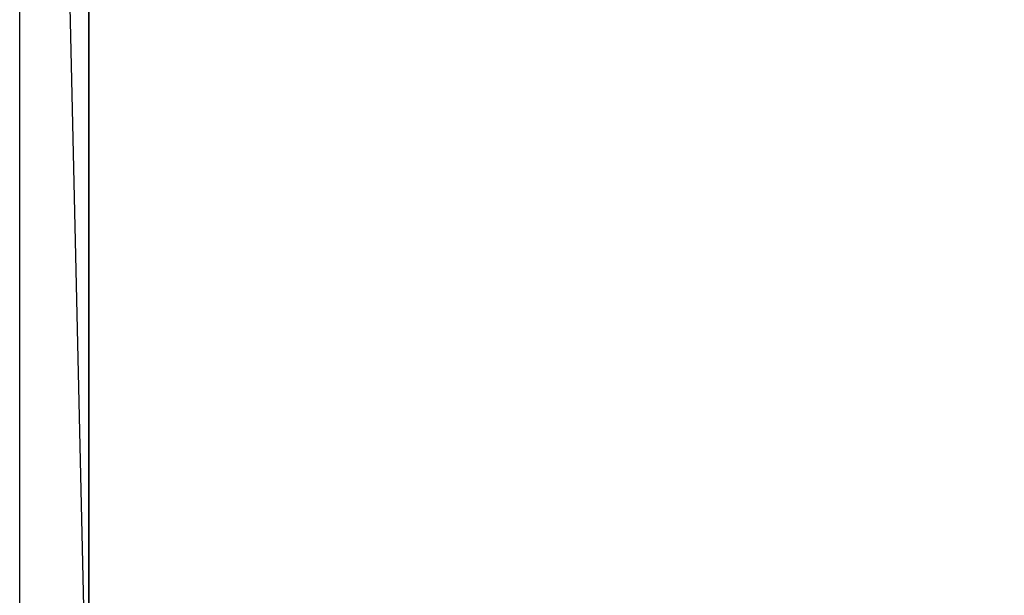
# Model space of a CAD drawing. Header units: feet. Extents: x -79 to 198, y -22 to 181.
# Tile 135 of 256: x 63.933 to 64.124, y 16.023 to 16.134. Entities that reach past the tile are written whole.
import ezdxf

# ---------------------------------------------------------------- set-up
doc = ezdxf.new("R2010")
doc.units = ezdxf.units.FT
doc.layers.add('A-LINEA', color=7, linetype='CONTINUOUS')

msp = doc.modelspace()

# ---------------------------------------------------------------- linework, layer by layer
at = {"layer": 'A-LINEA'}
for points in [[(64.2267, 16.5511), (64.2267, 15.9778), (63.9333, 15.9778), (63.9333, 16.5644), (64.2267, 16.5511), (63.9467, 16.5511), (63.9467, 15.9911), (64.2133, 15.9911), (64.2267, 16.5511)], [(63.9333, 16.5644), (64.2267, 16.5644), (64.24, 15.9778), (63.9467, 15.9778), (63.9333, 16.5644)], [(64.2267, 16.5511), (64.2267, 15.9778), (63.9333, 15.9778), (63.9333, 16.5644), (64.2267, 16.5511), (63.9467, 16.5511), (63.9467, 15.9911), (64.2133, 15.9911), (64.2267, 16.5511)], [(63.9333, 16.5644), (64.2267, 16.5644), (64.24, 15.9778), (63.9467, 15.9778), (63.9333, 16.5644)]]:
    msp.add_lwpolyline(points, dxfattribs=at)
msp.add_lwpolyline([(63.9467, 16.5511), (64.2267, 16.5511), (64.2267, 15.9911), (63.9467, 15.9911)], close=True, dxfattribs=at)
msp.add_lwpolyline([(63.9467, 16.5511), (64.2267, 16.5511), (64.2267, 15.9911), (63.9467, 15.9911)], close=True, dxfattribs=at)

doc.saveas('drawing.dxf')
